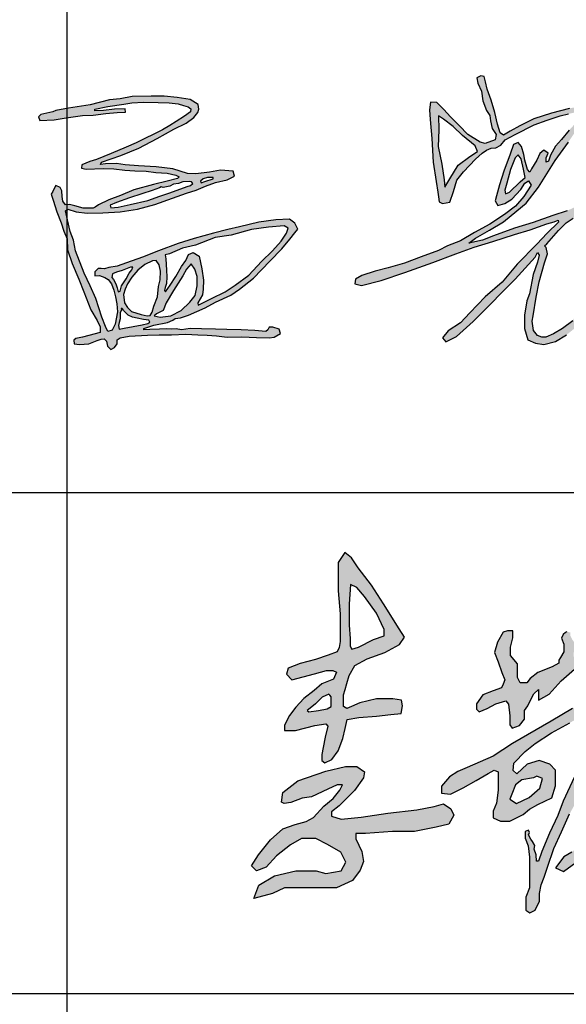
# Model space of a CAD drawing. Extents: x -302077 to 107904, y -9283 to 295706.
# Tile 61 of 256: x -78064 to -77192, y 2900 to 4472. Entities that reach past the tile are written whole.
import ezdxf

# ---------------------------------------------------------------- set-up
doc = ezdxf.new("R2010")
doc.units = 0
doc.header["$LTSCALE"] = 500
doc.header["$MEASUREMENT"] = 0
doc.layers.get('0').update_dxf_attribs({"linetype": 'CONTINUOUS'})
doc.layers.add('PUB_TITLE', color=4, linetype='CONTINUOUS')

# ---------------------------------------------------------------- blocks, each defined once
blk = doc.blocks.new('李敬辉')
h = blk.add_hatch(color=3)
h.paths.add_polyline_path([(3996.5, 949.9), (3919.8, 887.2), (3809.5, 793), (3729.9, 732.1), (3679.7, 668.6), (3669.6, 638.7), (3706.9, 622.2), (3817.5, 677.6), (3907.1, 707.5), (3970.1, 727.8), (3990.4, 742.7), (3996.3, 778.5), (4006, 824.1), (4011.9, 887.1), (4025.7, 937.2), (4016.7, 959.1)], flags=16)
h.paths.add_polyline_path([(4032, 1341.1), (3905.5, 1269.8), (3844.2, 1178.4), (3835.4, 1138.4), (3884.2, 1155.9), (3964.4, 1209.7), (4023.3, 1252.2), (4055.8, 1307.3)], flags=16)
h.paths.add_polyline_path([(3256.3, 1743.5), (3239.1, 1695.7), (3257.9, 1665.2), (3275.4, 1637), (3275.4, 1590.6), (3284.3, 1520.3), (3276.6, 1463.7), (3258.6, 1420.5), (3246.5, 1391.6), (3212.2, 1376.8), (3163.3, 1376.8), (3103.4, 1398.7), (3077.6, 1426.3), (3069.2, 1468.8), (3038.3, 1468.8), (3013.8, 1452.7), (3013.8, 1416), (3040.2, 1372.9), (3083, 1316.6), (3111.4, 1294.8), (3148.5, 1294.8), (3188, 1305.9), (3207.8, 1305.9), (3215.4, 1290.2), (3199.2, 1250.7), (3129, 1162.9), (3065.7, 1116.9), (3031.3, 1079.7), (2990.2, 1019.6), (2990.2, 980), (3002.5, 969.3), (3034.7, 1019.6), (3096.3, 1076.4), (3141.9, 1114.3), (3172.4, 1137.8), (3187.9, 1149.8), (3209.3, 1171.5), (3205.4, 1144.7), (3186.4, 1107.1), (3176.2, 1077.5), (3105.4, 1013.1), (3024.6, 946.4), (2961.7, 885.9), (2916.4, 845.5), (2879.9, 812.4), (2856.7, 773.9), (2851.3, 744.4), (2868, 729.6), (2913.9, 771), (3024.2, 863.9), (3095, 923.4), (3162.2, 988.1), (3199.8, 1041), (3221.7, 1053.5), (3242.8, 1066.7), (3269.9, 1066.7), (3247.3, 1030.3), (3206.2, 959.7), (3152.3, 892.8), (3048, 780.3), (2914.6, 624.9), (2820, 519.2), (2736.4, 377.1), (2707.5, 319.9), (2707.5, 271.6), (2718.3, 252.8), (2745.4, 249.2), (2858.1, 362.6), (2963.1, 494.8), (3040.7, 600.9), (3088, 652.1), (3116.2, 687.2), (3154.3, 721.3), (3169.9, 721.3), (3184.2, 707), (3175.2, 659.2), (3160, 608.6), (3147.2, 547.3), (3102.5, 439.3), (3102.5, 399.1), (3135.4, 384.2), (3182.1, 435.1), (3275.5, 581.1), (3338.1, 676.3), (3378.2, 765.6), (3378.2, 823.2), (3364, 834.1), (3343.1, 814.9), (3312.2, 748.1), (3274.6, 693.8), (3249.6, 663.8), (3233.7, 663.8), (3233.7, 706.9), (3217.9, 760.5), (3202.3, 787), (3172.4, 798.6), (3152.8, 811.7), (3179, 841.9), (3250.3, 928.9), (3319.2, 1012.8), (3341.3, 1063.1), (3341.3, 1107), (3311.2, 1129.8), (3281.9, 1136.6), (3265.6, 1130.9), (3253.7, 1147.7), (3273.4, 1224.7), (3292.3, 1258.9), (3300.9, 1289.2), (3335.2, 1337.8), (3426.7, 1418.5), (3514.9, 1502.1), (3559.8, 1542.1), (3577.8, 1591.9), (3558.2, 1616.4), (3526.3, 1589.5), (3483.8, 1557.6), (3439.6, 1527.4), (3401.2, 1491.4), (3374.2, 1468.6), (3349.7, 1456.3), (3337.5, 1471.8), (3337.5, 1533.9), (3337.5, 1591.2), (3327.7, 1652.9), (3312, 1690.3), (3293.1, 1724.5)])
h.paths.add_polyline_path([(2399.1, 950), (2324.1, 885.6), (2291.8, 840.4), (2298.3, 804.1), (2329.9, 753.2), (2348.1, 743.8), (2366.9, 785.4), (2388.6, 842.2), (2407.9, 897.9), (2407.9, 924.2), (2407.9, 940)], flags=16)
h.paths.add_polyline_path([(2725.7, 1379), (2627.5, 1264.2), (2489.2, 1112.6), (2318.3, 957.3), (2225.5, 889.5), (2164.9, 831.4), (2104.2, 784), (1996.8, 689), (2046.4, 668.3), (2183.7, 745.8), (2217.7, 770), (2263.7, 715.8), (2286.8, 695.6), (2286.8, 668.1), (2279.1, 640.7), (2241.6, 583.9), (2112.4, 460.7), (2008.5, 361.2), (1921.1, 281.2), (1873.5, 252), (1823.9, 185.9), (1871.5, 163.6), (1991.1, 251), (2139.4, 383.4), (2206.8, 457.7), (2250.4, 499.7), (2296, 552), (2320.7, 577.4), (2342.9, 577.4), (2377.1, 502.7), (2447.9, 397.1), (2527.5, 290.4), (2627.4, 188.8), (2710.2, 140.2), (2783.6, 107.8), (2853.8, 101.2), (2831.8, 151.6), (2737.5, 216.1), (2653, 296.3), (2536.3, 404.1), (2475, 501.9), (2432.5, 579.3), (2413.4, 645.4), (2403.8, 683.6), (2436.7, 807.2), (2460.6, 906.3), (2469.3, 996.4), (2496.6, 1033.1), (2598.2, 1129.4), (2672.2, 1199.7), (2749.1, 1286.2), (2776.5, 1328.9), (2776.5, 1380.6)])
h.paths.add_polyline_path([(1689.9, 731.3), (1619.3, 718.8), (1581.1, 687.5), (1558.3, 632.3), (1548.1, 601.5), (1587.4, 575.9), (1663.1, 612.3), (1728.6, 668.7), (1745.1, 726.2), (1710.4, 741.5)], flags=16)
h.paths.add_polyline_path([(1183.5, 736.1), (1135.3, 680.4), (1135.3, 637.9), (1187.9, 631.1), (1265.4, 671.1), (1343.6, 713.6), (1415.6, 756.7), (1451.9, 777.3), (1476.9, 766.1), (1476.9, 656.6), (1466.1, 576.7), (1445.6, 528.9), (1445.6, 488.6), (1491.6, 468.7), (1546.4, 468.7), (1627.3, 509.5), (1666.3, 542.2), (1715.8, 568.7), (1800, 610.5), (1823.7, 682.5), (1823.7, 776.5), (1789.4, 814.2), (1723.5, 836.2), (1652.4, 814.2), (1589, 754.2), (1566.5, 775.8), (1572.1, 819.5), (1640.5, 889.1), (1699.3, 937.6), (1799, 1001.9), (1910.2, 1063.5), (1966.9, 1096.7), (2020.9, 1122.3), (2062.9, 1142), (2097.2, 1154.5), (2128.3, 1145.2), (2134.9, 1119.1), (2057.3, 959.5), (1963.6, 793.8), (1869.9, 589), (1838.1, 503.3), (1786.6, 396.8), (1740.7, 285.2), (1721.1, 227.6), (1708.7, 227.6), (1705.4, 264.7), (1693.5, 298.9), (1697.4, 321.2), (1684.3, 345.8), (1673.5, 360.3), (1659.5, 385.2), (1665.7, 400.5), (1660, 414.6), (1640.6, 405.3), (1640.6, 365.8), (1657.3, 320.4), (1666.3, 251.5), (1666.3, 181), (1666.3, 123.1), (1666.3, 64.7), (1644.7, 8.4), (1644.7, -29.4), (1644.7, -68.9), (1667.3, -85.1), (1699.4, -69.4), (1725.7, -14.7), (1725.7, 32.1), (1737.3, 83), (1754.6, 130.3), (1774.9, 189.9), (1813.7, 303.5), (1860.2, 404.2), (1908.2, 512.7), (1944.4, 578.6), (1996.8, 689), (2070.3, 840.5), (2157.7, 998), (2228.2, 1080.9), (2316.4, 1178.2), (2427.8, 1344.3), (2506.4, 1503.7), (2572.1, 1639.4), (2617.3, 1732.8), (2617.3, 1789.9), (2589.4, 1821.2), (2559.7, 1810.5), (2511.1, 1746.3), (2429.5, 1500.9), (2312.8, 1303.1), (2260.4, 1228.8), (2233.1, 1187), (2195.3, 1227.4), (2139.4, 1253.8), (2094.3, 1236.1), (1925.7, 1150.5), (1796.8, 1074.1), (1563.7, 938.6), (1446.2, 861.5), (1288.4, 792.8), (1232.4, 768)])
h.paths.add_polyline_path([(1507.6, 1611.5), (1471.8, 1551.3), (1453.9, 1489.5), (1475.9, 1432), (1499.4, 1368.2), (1516.1, 1322.9), (1506.5, 1297.6), (1495.8, 1275.1), (1446.2, 1256.3), (1384.9, 1233.3), (1346, 1178.4), (1346, 1146.8), (1361.8, 1129.9), (1409.9, 1150.4), (1463, 1178.4), (1522.8, 1196.3), (1539.7, 1176.4), (1546.8, 1106.4), (1546.8, 1050.8), (1561.6, 1031.9), (1604.6, 1046.7), (1636.7, 1085.5), (1636.7, 1138.1), (1655.8, 1165.8), (1674.2, 1205.1), (1692.2, 1237.8), (1720, 1265.6), (1720, 1239.9), (1720, 1200.8), (1783.9, 1235.8), (1857, 1317.1), (1938.4, 1387.1), (2010.5, 1445.7), (2041.4, 1501.3), (2041.4, 1544.5), (1994, 1544.5), (1970.9, 1537.5), (1962, 1517.3), (1962, 1500.9), (1956.3, 1482.4), (1946.3, 1466.7), (1933.5, 1462.8), (1933.5, 1489.1), (1943.5, 1517.3), (1943.5, 1540.4), (1923.9, 1567.6), (1911.8, 1591.4), (1911.8, 1609.9), (1891.5, 1614.5), (1883.6, 1608.8), (1868.4, 1597.3), (1858.9, 1574.8), (1873.1, 1539.8), (1873.1, 1518.3), (1873.1, 1493), (1854.1, 1459.2), (1843.2, 1441.3), (1843.2, 1424.7), (1803.5, 1402), (1716.1, 1368.1), (1670.9, 1330.8), (1650.5, 1304.2), (1608.7, 1304.2), (1594, 1337.6), (1594, 1420.4), (1550.7, 1471), (1550.7, 1520.7), (1566, 1577.6), (1566, 1619.2), (1532.6, 1619.2)], flags=17)
h.paths.add_polyline_path([(168.3, 582.6), (175, 641.6), (267.1, 713.1), (434.8, 770.1), (553.4, 799.2), (623.7, 799.2), (670.1, 766.1), (662.8, 731.6), (607.8, 654.2), (515.7, 562), (470.6, 525.5), (470.6, 498.4), (527.6, 480.5), (649.6, 493.1), (809.4, 516.2), (985.6, 537.9), (1089.2, 557.1), (1146, 573), (1190.3, 543.8), (1208.6, 504.6), (1178.6, 451.1), (1102.6, 432.8), (970.6, 406.1), (837.8, 406.1), (676, 394.3), (617.4, 394.3), (617.4, 362.7), (653.2, 285.8), (662.5, 224), (643.8, 171.5), (596.9, 109.7), (500.3, 64.7), (399.1, 64.7), (276.5, 64.7), (186.7, 64.7), (113.4, 31.9), (0, 0), (30.7, 82.6), (125.2, 138.1), (253.7, 168.3), (377.2, 168.3), (435.3, 152.5), (527.3, 169.1), (556.4, 220.5), (526.5, 281), (446.1, 328.2), (375.6, 363), (287.7, 363), (223, 326.5), (138.4, 258.6), (74.6, 189.8), (15.7, 169.1), (-13.3, 198.9), (28.1, 265.2), (101.1, 355.5), (176.3, 421.5), (249.6, 448.8), (316.6, 466.8), (362, 491.2), (424.3, 559.5), (479, 604.9), (519.7, 656), (537.2, 689.2), (503.4, 689.2), (447.6, 663), (349.8, 615.9), (291.6, 607.2), (224.7, 582.2), (183.9, 575.8)])
h.paths.add_polyline_path([(454.2, 1235.9), (412.6, 1217.6), (373.2, 1179), (341.3, 1152.7), (323.3, 1137), (332.7, 1129.5), (391.2, 1138.8), (442.9, 1147.2), (466.8, 1162.8), (466.8, 1193.3), (466.8, 1220.7), (460.6, 1231.4)], flags=16)
h.paths.add_polyline_path([(584.9, 1900), (575.7, 1780.4), (575.7, 1654), (581.8, 1572.9), (581.8, 1526.9), (593.4, 1507.8), (633.2, 1521), (723.4, 1567.2), (787.9, 1588.9), (787.9, 1628.1), (740.8, 1726.6), (669, 1826.7), (622.6, 1881.6)], flags=16)
h.paths.add_polyline_path([(550.7, 2092.7), (510, 2033.6), (510, 1861.8), (521.2, 1723.2), (521.2, 1632), (521.2, 1554.5), (516.2, 1519.2), (503.1, 1492.2), (450, 1471.6), (373.8, 1446.8), (280.4, 1421.2), (207.1, 1394.8), (197.1, 1357.1), (229.1, 1323.6), (367.4, 1359.2), (439.3, 1380.6), (478.5, 1380.6), (499.6, 1370.1), (481.2, 1327.7), (410.9, 1298.6), (364.9, 1259.2), (303.2, 1209.7), (255.1, 1158.1), (215.5, 1107.2), (185.1, 1049.9), (185.1, 1017.4), (251.5, 1017.4), (369.7, 1047.8), (435.4, 1057.7), (448.1, 1043.5), (431.7, 976.1), (419, 915.1), (412, 871.7), (412, 836.2), (428.7, 822.1), (470.8, 841), (509.9, 894.5), (537.9, 969), (552.2, 1029.1), (565, 1083.3), (635.5, 1094.6), (742.4, 1103.1), (827.4, 1114), (889.7, 1120.5), (898.4, 1166.7), (891.9, 1200.2), (840, 1208), (741.9, 1208), (640, 1183.3), (590.8, 1162.2), (562, 1150.9), (543, 1162.2), (543, 1233.5), (552, 1265.7), (562.9, 1301.8), (577.4, 1349.3), (611.2, 1410.9), (685.9, 1450.1), (791.5, 1489.5), (880.3, 1536), (910.3, 1580.7), (878.4, 1632.1), (784.3, 1783.3), (711.3, 1895.6), (631.1, 2001), (590.4, 2061.4)])
h.paths.add_polyline_path([(4308.8, 1042.2), (4267.9, 1083.5), (4228.5, 1099), (4220.3, 1083), (4248, 1024.7), (4267, 1004.4), (4249.9, 960.1), (4210.1, 930), (4146.3, 875.1), (4101.2, 829.1), (4083.5, 810.5), (4082.6, 840.6), (4090.6, 909.6), (4112.8, 971.1), (4132.3, 1019.7), (4171.2, 1071.9), (4207.1, 1126.4), (4167, 1145.6), (4123.4, 1086.1), (4107.5, 1071.9), (4098.7, 1118.8), (4116.4, 1170.1), (4122.5, 1231), (4220.9, 1309.4), (4284.5, 1383.9), (4311.3, 1410.7), (4299.4, 1453.4), (4268.6, 1464.3), (4255.7, 1436.5), (4233.8, 1405.7), (4201, 1372), (4163.3, 1339.2), (4142.4, 1317.4), (4117.5, 1301.5), (4101.6, 1310.4), (4130.5, 1365), (4183.1, 1418.7), (4214, 1504.5), (4259.7, 1618.7), (4285.5, 1705.1), (4290.5, 1788.5), (4266.6, 1825.3), (4197.1, 1844.2), (4082.8, 1799.5), (3971.5, 1734.9), (3880, 1669.4), (3814.5, 1609.8), (3763.8, 1574), (3730, 1544.2), (3716.1, 1552.2), (3720, 1591.9), (3711.1, 1617.7), (3691.9, 1624.6), (3664.1, 1595.5), (3664.1, 1561.5), (3664.1, 1490.9), (3641.4, 1406.5), (3602.6, 1319.4), (3567.6, 1230.6), (3527.5, 1141.6), (3495.9, 1067.6), (3462.7, 1007.4), (3450.3, 962), (3450.3, 931.7), (3478.8, 912.7), (3517.5, 971.6), (3581.2, 1103.6), (3635, 1225.5), (3662.1, 1304.9), (3694, 1379.1), (3724.1, 1459.3), (3763, 1498.7), (3888.5, 1596.3), (3984.2, 1656.5), (4084.6, 1696), (4151.7, 1727.6), (4191.2, 1735.1), (4211.2, 1719.7), (4196.8, 1665.3), (4175.7, 1594.8), (4159, 1536.3), (4141.8, 1490.4), (4105.2, 1466.9), (4002.3, 1399.7), (3919.1, 1339.4), (3843.4, 1278.4), (3801.2, 1220.8), (3771.9, 1165.1), (3733.2, 1097.7), (3713.2, 1032.7), (3744.9, 1014.5), (3744.9, 994.8), (3781.7, 947.9), (3835.7, 987.8), (3822.8, 1038.2), (3884.7, 1080.2), (3966.2, 1126.1), (4001.8, 1149.6), (4027.6, 1142.7), (4027.6, 1072.2), (3991.9, 1011.1), (3905.3, 932.9), (3691.1, 754.7), (3587.5, 642), (3552.6, 606.3), (3525.8, 556), (3525.8, 503.2), (3567.2, 465.9), (3636.2, 474.9), (3747.4, 538.9), (3854.6, 600.6), (3933.3, 654.1), (3960.1, 654.1), (3978.9, 637), (3970.7, 581.1), (3966.9, 512.6), (3956.4, 415.5), (3943.8, 288.6), (3943.8, 132.3), (3935.5, 15.8), (3935.5, -184.7), (3935.5, -326), (3953.3, -425.1), (3953.3, -512.8), (3978.4, -561.8), (3996.7, -529.9), (3996.7, -404.6), (3996.7, -280.4), (4003, -148.6), (4003, -50.4), (4003, 46.6), (4013.1, 147.7), (4013.1, 282.3), (4017.6, 353.2), (4032.3, 518.3), (4035.5, 586.6), (4041.1, 624.7), (4072.8, 648.5), (4083.2, 698.5), (4091.9, 729.4), (4192, 815.3), (4286.7, 888.2), (4327, 954.7), (4343.5, 1002)])
for points in [[(550.7, 2092.7), (510, 2033.6), (510, 1861.8), (521.2, 1723.2), (521.2, 1632), (521.2, 1554.5), (516.2, 1519.2), (503.1, 1492.2), (450, 1471.6), (373.8, 1446.8), (280.4, 1421.2), (207.1, 1394.8), (197.1, 1357.1), (229.1, 1323.6), (367.4, 1359.2), (439.3, 1380.6), (478.5, 1380.6), (499.6, 1370.1), (481.2, 1327.7), (410.9, 1298.6), (364.9, 1259.2), (303.2, 1209.7), (255.1, 1158.1), (215.5, 1107.2), (185.1, 1049.9), (185.1, 1017.4), (251.5, 1017.4), (369.7, 1047.8), (435.4, 1057.7), (448.1, 1043.5), (431.7, 976.1), (419, 915.1), (412, 871.7), (412, 836.2), (428.7, 822.1), (470.8, 841), (509.9, 894.5), (537.9, 969), (552.2, 1029.1), (565, 1083.3), (635.5, 1094.6), (742.4, 1103.1), (827.4, 1114), (889.7, 1120.5), (898.4, 1166.7), (891.9, 1200.2), (840, 1208), (741.9, 1208), (640, 1183.3), (590.8, 1162.2), (562, 1150.9), (543, 1162.2), (543, 1233.5), (552, 1265.7), (562.9, 1301.8), (577.4, 1349.3), (611.2, 1410.9), (685.9, 1450.1), (791.5, 1489.5), (880.3, 1536), (910.3, 1580.7), (878.4, 1632.1), (784.3, 1783.3), (711.3, 1895.6), (631.1, 2001), (590.4, 2061.4)], [(584.9, 1900), (575.7, 1780.4), (575.7, 1654), (581.8, 1572.9), (581.8, 1526.9), (593.4, 1507.8), (633.2, 1521), (723.4, 1567.2), (787.9, 1588.9), (787.9, 1628.1), (740.8, 1726.6), (669, 1826.7), (622.6, 1881.6)], [(454.2, 1235.9), (412.6, 1217.6), (373.2, 1179), (341.3, 1152.7), (323.3, 1137), (332.7, 1129.5), (391.2, 1138.8), (442.9, 1147.2), (466.8, 1162.8), (466.8, 1193.3), (466.8, 1220.7), (460.6, 1231.4)], [(168.3, 582.6), (175, 641.6), (267.1, 713.1), (434.8, 770.1), (553.4, 799.2), (623.7, 799.2), (670.1, 766.1), (662.8, 731.6), (607.8, 654.2), (515.7, 562), (470.6, 525.5), (470.6, 498.4), (527.6, 480.5), (649.6, 493.1), (809.4, 516.2), (985.6, 537.9), (1089.2, 557.1), (1146, 573), (1190.3, 543.8), (1208.6, 504.6), (1178.6, 451.1), (1102.6, 432.8), (970.6, 406.1), (837.8, 406.1), (676, 394.3), (617.4, 394.3), (617.4, 362.7), (653.2, 285.8), (662.5, 224), (643.8, 171.5), (596.9, 109.7), (500.3, 64.7), (399.1, 64.7), (276.5, 64.7), (186.7, 64.7), (113.4, 31.9), (0, 0), (30.7, 82.6), (125.2, 138.1), (253.7, 168.3), (377.2, 168.3), (435.3, 152.5), (527.3, 169.1), (556.4, 220.5), (526.5, 281), (446.1, 328.2), (375.6, 363), (287.7, 363), (223, 326.5), (138.4, 258.6), (74.6, 189.8), (15.7, 169.1), (-13.3, 198.9), (28.1, 265.2), (101.1, 355.5), (176.3, 421.5), (249.6, 448.8), (316.6, 466.8), (362, 491.2), (424.3, 559.5), (479, 604.9), (519.7, 656), (537.2, 689.2), (503.4, 689.2), (447.6, 663), (349.8, 615.9), (291.6, 607.2), (224.7, 582.2), (183.9, 575.8)], [(1689.9, 731.3), (1619.3, 718.8), (1581.1, 687.5), (1558.3, 632.3), (1548.1, 601.5), (1587.4, 575.9), (1663.1, 612.3), (1728.6, 668.7), (1745.1, 726.2), (1710.4, 741.5)]]:
    blk.add_lwpolyline(points, close=True)
for points in [[(1963.6, 793.8), (1869.9, 589), (1838.1, 503.3), (1786.6, 396.8), (1740.7, 285.2), (1721.1, 227.6), (1708.7, 227.6), (1705.4, 264.7), (1693.5, 298.9), (1697.4, 321.2), (1684.3, 345.8), (1673.5, 360.3), (1659.5, 385.2), (1665.7, 400.5), (1660, 414.6), (1640.6, 405.3), (1640.6, 365.8), (1657.3, 320.4), (1666.3, 251.5), (1666.3, 181), (1666.3, 123.1), (1666.3, 64.7), (1644.7, 8.4), (1644.7, -29.4), (1644.7, -68.9), (1667.3, -85.1), (1699.4, -69.4), (1725.7, -14.7), (1725.7, 32.1), (1737.3, 83), (1754.6, 130.3), (1774.9, 189.9), (1813.7, 303.5), (1860.2, 404.2), (1908.2, 512.7)], [(1925.7, 1150.5), (1796.8, 1074.1), (1563.7, 938.6), (1446.2, 861.5), (1288.4, 792.8), (1232.4, 768), (1183.5, 736.1), (1135.3, 680.4), (1135.3, 637.9), (1187.9, 631.1), (1265.4, 671.1), (1343.6, 713.6), (1415.6, 756.7), (1451.9, 777.3), (1476.9, 766.1), (1476.9, 656.6), (1466.1, 576.7), (1445.6, 528.9), (1445.6, 488.6), (1491.6, 468.7), (1546.4, 468.7), (1627.3, 509.5), (1666.3, 542.2), (1715.8, 568.7), (1800, 610.5), (1823.7, 682.5), (1823.7, 776.5), (1789.4, 814.2), (1723.5, 836.2), (1652.4, 814.2), (1589, 754.2), (1566.5, 775.8), (1572.1, 819.5), (1640.5, 889.1), (1699.3, 937.6), (1799, 1001.9), (1910.2, 1063.5)], [(1891.5, 1614.5), (1883.6, 1608.8), (1868.4, 1597.3), (1858.9, 1574.8), (1873.1, 1539.8), (1873.1, 1518.3), (1873.1, 1493), (1854.1, 1459.2), (1843.2, 1441.3), (1843.2, 1424.7), (1803.5, 1402), (1716.1, 1368.1), (1670.9, 1330.8), (1650.5, 1304.2), (1608.7, 1304.2), (1594, 1337.6), (1594, 1420.4), (1550.7, 1471), (1550.7, 1520.7), (1566, 1577.6), (1566, 1619.2), (1532.6, 1619.2), (1507.6, 1611.5), (1471.8, 1551.3), (1453.9, 1489.5), (1475.9, 1432), (1499.4, 1368.2), (1516.1, 1322.9), (1506.5, 1297.6), (1495.8, 1275.1), (1446.2, 1256.3), (1384.9, 1233.3), (1346, 1178.4), (1346, 1146.8), (1361.8, 1129.9), (1409.9, 1150.4), (1463, 1178.4), (1522.8, 1196.3), (1539.7, 1176.4), (1546.8, 1106.4), (1546.8, 1050.8), (1561.6, 1031.9), (1604.6, 1046.7), (1636.7, 1085.5), (1636.7, 1138.1), (1655.8, 1165.8), (1674.2, 1205.1), (1692.2, 1237.8), (1720, 1265.6), (1720, 1239.9), (1720, 1200.8), (1783.9, 1235.8), (1857, 1317.1), (1938.4, 1387.1)], [(1921.1, 281.2), (1873.5, 252), (1823.9, 185.9), (1871.5, 163.6), (1991.1, 251)]]:
    blk.add_lwpolyline(points)
blk = doc.blocks.new('孟宪瑞')
h = blk.add_hatch(color=3)
h.paths.add_polyline_path([(2326.4, -442.2), (2320.2, -469.1), (2315.8, -505.3), (2317.7, -518.6), (2325.1, -489), (2329.3, -454.7), (2329.1, -442)], flags=16)
h.paths.add_polyline_path([(2392.1, -401.3), (2363.4, -398.6), (2358.8, -423.3), (2367.4, -436.7), (2397.6, -450.3), (2437.4, -459.8), (2489.7, -457.6), (2551.1, -448), (2626.9, -427.9), (2683.3, -404.4), (2730.3, -370.9), (2745.7, -338.7), (2736.1, -308.5), (2697.7, -298.1), (2623.4, -318.4), (2566.2, -344.8), (2557.4, -356.7), (2535.2, -364.4), (2517.9, -356.3), (2479.2, -366.7), (2437.1, -382.4), (2402.2, -395.8)], flags=16)
h.paths.add_polyline_path([(2917.7, -634.2), (2909.6, -631.1), (2903.5, -649.2), (2894.3, -674.8), (2887.6, -711.9), (2882.3, -733.1), (2891.1, -735.5), (2951.7, -719), (2999, -706.7), (3052.7, -695.1), (3094.5, -684.4), (3124.5, -678.9), (3160.6, -671.2), (3197.4, -664.6), (3187.3, -657.4), (3127.3, -655.8), (3070.1, -646.4), (3011.7, -639.5), (2963.4, -633.9), (2932.2, -637.3)], flags=16)
h.paths.add_polyline_path([(2299.4, -708.4), (2296.6, -726.7), (2305.6, -744), (2315, -725.3), (2308.7, -704.7)], flags=16)
h.paths.add_polyline_path([(1991.6, -416.6), (1991.6, -426.7), (1997.9, -431.6), (2003.8, -432.3), (1996.3, -439.6), (1983.9, -438), (1976, -431.1), (1973.3, -418.5), (1974.6, -405.3), (1991.1, -378.5), (2015.2, -348), (2039.6, -317.5), (2053, -299.4), (2076, -274.1), (2111.5, -250.6), (2145.8, -235), (2163.5, -228.6), (2190, -230.9), (2204.4, -246.5), (2205.7, -279.3), (2202.2, -326.7), (2194.6, -377), (2181, -431.4), (2170.6, -475.7), (2158.1, -518.4), (2142.5, -556.4), (2131.9, -570.7), (2125.4, -604), (2124.2, -643.6), (2124.6, -683.6), (2132.5, -730.3), (2136.3, -763.9), (2144, -790.2), (2150.8, -809.1), (2151.2, -819.9), (2155.5, -821), (2169.5, -803.3), (2192.7, -772.8), (2211.1, -750.3), (2226.1, -721.8), (2243.8, -687.9), (2262.5, -647.2), (2273.2, -622), (2286.7, -600.8), (2288.2, -582.8), (2287.6, -558.5), (2295.2, -493), (2306.1, -433.1), (2308.7, -407.5), (2318.4, -365.5), (2334.4, -334.7), (2344.6, -315.5), (2352.2, -304.7), (2374.3, -300.9), (2383.3, -315.5), (2382.3, -349.9), (2379.9, -368.6), (2373.7, -378.2), (2384, -384), (2411.6, -376.9), (2467.5, -357.2), (2499.7, -347.5), (2519.2, -337.1), (2521.8, -330.9), (2527.3, -338.7), (2531.3, -326.2), (2539.1, -289.1), (2556.1, -237.4), (2569.1, -206.2), (2593.6, -148.7), (2606.3, -127.9), (2628.1, -103.9), (2635.5, -99.4), (2646.2, -97.9), (2647.1, -108.4), (2638.3, -123.1), (2621.7, -142.6), (2599.6, -182.9), (2581.7, -218.6), (2567.9, -259.8), (2555.5, -298.8), (2552.5, -320.8), (2555.2, -328.9), (2567.2, -324.7), (2603.4, -304.2), (2629.3, -296.1), (2672.8, -284.9), (2682, -279.1), (2666.5, -239.7), (2663.4, -213.6), (2684.5, -221.4), (2693.5, -246.4), (2708.9, -267.7), (2719.1, -279.5), (2744.7, -284.9), (2768.2, -309), (2775.7, -344.5), (2754, -380.8), (2682.7, -428.5), (2608.3, -458.8), (2563.2, -466.3), (2503.7, -473.5), (2443.6, -476.8), (2387.5, -464.2), (2353.7, -445.7), (2344.4, -444.8), (2337.6, -485.4), (2327.3, -526.4), (2310.8, -569.1), (2303.6, -623.2), (2304.5, -652.8), (2300.7, -669.7), (2309.1, -671), (2357.7, -648.6), (2455.4, -629.6), (2538, -614.4), (2610.5, -606.6), (2665.6, -602.8), (2698.3, -605.1), (2708.3, -593.6), (2723.6, -597.8), (2728.6, -605.1), (2816.8, -605.8), (2916.7, -611.6), (3006.5, -620.1), (3045.6, -626.9), (3103.3, -628), (3159.3, -637.5), (3217, -639.1), (3265.5, -649.3), (3288.3, -656.1), (3283.3, -665.1), (3254.4, -673), (3210.3, -675.3), (3160.9, -685.6), (3111.8, -700.1), (3034.2, -715.7), (2964.2, -731.1), (2906.4, -744), (2880.3, -749.9), (2871.8, -765.3), (2852, -835.9), (2831.4, -887.2), (2811.8, -923), (2795.3, -959.2), (2787.3, -974.1), (2776, -965.4), (2792.1, -924.5), (2815.4, -875.2), (2833.1, -824.8), (2843.5, -784), (2849.2, -763.2), (2829.7, -766.1), (2809.2, -774.5), (2797.7, -770.7), (2817.3, -759.5), (2849.5, -749.7), (2859, -736.1), (2864, -699.6), (2876.2, -663.6), (2881.9, -641.9), (2877, -630.7), (2843.6, -627.6), (2801.7, -623.7), (2765.6, -623.6), (2746.7, -623.6), (2727.6, -623.6), (2715.9, -629.9), (2705.3, -656.4), (2692.5, -684.7), (2687.6, -697.3), (2687.3, -716.7), (2687.9, -731.8), (2707.9, -730.1), (2728.2, -727.2), (2730.5, -738.1), (2699, -748.6), (2680.2, -752.1), (2662.2, -748.4), (2657.3, -725.8), (2665.6, -699.5), (2676.6, -672.9), (2684.6, -645.2), (2686.6, -631.8), (2678.9, -622.7), (2604.3, -626.1), (2521.8, -635.3), (2451.4, -650), (2370.8, -669.4), (2329.3, -680.2), (2323.7, -693.5), (2330.3, -733), (2323.7, -764.8), (2314.4, -798.6), (2305.7, -827.8), (2276, -831.9), (2267.2, -826.8), (2276.5, -765.8), (2281.6, -710.4), (2275.5, -698.7), (2267.8, -693.5), (2273.4, -673.5), (2274.9, -653), (2262.1, -677.1), (2234.9, -741.7), (2203.6, -793), (2178, -842.1), (2146.2, -857.5), (2126.2, -820.6), (2112.4, -744.3), (2102.6, -660.7), (2093.4, -593.6), (2105.6, -533.1), (2109.6, -471.3), (2114.9, -431.8), (2124.6, -409.1), (2142.7, -410.8), (2146.4, -438.2), (2137.1, -472.9), (2130.2, -495.1), (2127.4, -530.3), (2139.9, -505.2), (2158.1, -441.4), (2177.1, -375), (2183.9, -313.8), (2183.4, -266.7), (2172.1, -249.9), (2137.6, -254.9), (2088.7, -294.3), (2051.5, -321.1), (2007.9, -375.9), (1991.2, -400.8)])
h.paths.add_polyline_path([(1262.1, -55.2), (1260.9, -99.9), (1256.6, -152.1), (1265.7, -208.8), (1270.5, -258.6), (1272.4, -281.5), (1289, -255.8), (1317.5, -213.9), (1355.5, -189), (1380.4, -173.6), (1373.7, -155.8), (1335.7, -121.6), (1306.6, -91.9), (1278.1, -67.3)], flags=16)
h.paths.add_polyline_path([(1507.6, -190.4), (1498.1, -200), (1481.2, -236.1), (1467.7, -278.8), (1461.2, -300.3), (1462, -311.9), (1475.5, -306.8), (1510.7, -276.2), (1527.2, -262.7), (1523.1, -236.2), (1516.5, -203.3)], flags=16)
h.paths.add_polyline_path([(1412.2, 61.9), (1401.9, 64.9), (1389.2, 58.6), (1391.6, 41.7), (1401.4, 16.2), (1404.9, -15.2), (1414.2, -45.4), (1424.6, -62.5), (1425.9, -79.4), (1430.1, -103.2), (1441.5, -122.6), (1438, -139.9), (1405.5, -149.7), (1389.7, -144.7), (1352.1, -119.2), (1326.6, -89.5), (1300.1, -60.8), (1279.9, -36.1), (1259.4, -13.8), (1239.5, -11.7), (1234.6, -35), (1235.7, -66.5), (1238.5, -125.9), (1239.1, -201.1), (1245.3, -262.8), (1249.3, -296.9), (1250.7, -311.8), (1252, -326.9), (1261.8, -332.9), (1285.1, -329.6), (1298.2, -296.3), (1311.1, -261.9), (1332.9, -235.9), (1372.3, -198.3), (1394.3, -180.1), (1409.1, -170.7), (1423.4, -165), (1438.9, -165), (1454.9, -157.4), (1469.2, -140.9), (1501.5, -125.7), (1563.1, -98.4), (1604.6, -85.1), (1645.8, -73.5), (1673.1, -68.5), (1696.7, -64.4), (1711.7, -65), (1714.3, -71.6), (1697.3, -95.8), (1672.2, -120.2), (1646.5, -147.9), (1626.7, -169.1), (1609.9, -196.8), (1602.4, -214.8), (1594.8, -217.5), (1596.1, -204), (1602.9, -189.3), (1589.6, -179.8), (1576.1, -189.8), (1566.4, -209.9), (1548.1, -236.9), (1541.8, -247), (1535.7, -237.8), (1528.7, -207.9), (1525.6, -190.7), (1520, -164.6), (1509.7, -151.5), (1494.7, -157.6), (1483.1, -187.7), (1460, -240.1), (1444.3, -282.3), (1433.9, -316.5), (1428.8, -332.9), (1436, -347.8), (1458.6, -342.3), (1482, -329.7), (1510.9, -300.4), (1524.6, -280.9), (1536.8, -274.6), (1544.4, -288.6), (1519.7, -322.7), (1492.1, -351.8), (1456.1, -376.9), (1408.7, -405.5), (1358.8, -429.2), (1313.8, -454), (1271.7, -468), (1242.8, -480.9), (1187.1, -498.6), (1133.7, -516.3), (1081.6, -528.2), (1040.2, -536.8), (997.4, -548.1), (976.8, -559.1), (973.6, -573.5), (994.7, -580.6), (1057.6, -567.1), (1132.7, -545.9), (1222.6, -517.5), (1296.4, -494.2), (1356.1, -475.9), (1414.9, -460), (1484.8, -441.8), (1534.6, -428.7), (1588.1, -413), (1611.5, -407.8), (1624.9, -403.2), (1625.8, -409.3), (1588.5, -441.7), (1554.3, -475.5), (1489.3, -536.1), (1439.1, -590.5), (1383.1, -633.9), (1332.6, -682.8), (1301.7, -712.5), (1261.3, -735.7), (1242.3, -756.9), (1252.7, -770), (1287.3, -755.6), (1341.5, -710.4), (1394.1, -661.7), (1440.4, -619.1), (1480.8, -582.7), (1513.6, -549), (1547.1, -516), (1554.6, -501.7), (1559.6, -510), (1553.3, -532.6), (1538, -570.3), (1523.2, -630.7), (1514.3, -653.2), (1504.8, -697.3), (1502, -739.9), (1510.9, -776.2), (1535.3, -787.9), (1561.1, -792.8), (1598.2, -785.8), (1633.8, -766.2), (1671.4, -739.1), (1692.3, -723.7), (1690.2, -709.4), (1699.9, -704.1), (1698.7, -692.8), (1696.8, -676.2), (1694.3, -652), (1692.3, -632.6), (1670.4, -651.2), (1668.7, -675.1), (1665.7, -704.9), (1656.1, -722.8), (1622.6, -745.5), (1593.3, -761.1), (1569, -770.1), (1555.9, -770.1), (1542.3, -763.7), (1530.3, -747.1), (1527.4, -717.7), (1532, -700.9), (1544.4, -643), (1555.7, -594.7), (1575.2, -535.5), (1586.5, -507), (1582.6, -487), (1577.7, -481.2), (1585.1, -475.7), (1624.6, -434.9), (1649.5, -411.8), (1672.1, -398.2), (1702.4, -385.1), (1722.6, -376.6), (1731.7, -368.8), (1724.8, -357), (1694.2, -357.9), (1653.9, -374.4), (1608.9, -387.3), (1545.1, -406.4), (1485.8, -421.9), (1418.8, -443.2), (1383.2, -454.4), (1339.3, -462.1), (1361.5, -447.2), (1406.4, -424.6), (1452.2, -399.7), (1496.1, -367.6), (1526.1, -344.8), (1567.1, -295.5), (1623.8, -213.5), (1668.6, -157.4), (1688.9, -129.4), (1716.5, -102.9), (1740.2, -84.1), (1744.9, -56.8), (1727.1, -43.4), (1677.3, -51.4), (1619.2, -63.7), (1562.5, -78.6), (1517.8, -99.1), (1486.2, -114.2), (1464.3, -125.9), (1454.6, -118.3), (1447.2, -90.1), (1440.5, -53.4), (1430.6, -14.2), (1420.2, 21.8), (1416.1, 45)])
h.paths.add_polyline_path([(393.4, -451.6), (380, -454.2), (381.2, -467.7), (381.8, -502.7), (382, -524.3), (380, -545.7), (375.4, -557.4), (372, -566.7), (374.9, -571.3), (391.4, -551.2), (409.8, -524.3), (429.2, -494), (444.5, -475.1), (453, -457.1), (468.3, -451.6), (486.3, -463.9), (492.9, -504.3), (496.5, -539.7), (494.2, -568.3), (492, -586.8), (475.3, -611.2), (476.4, -618.4), (519.4, -598.8), (563.7, -580.3), (595.6, -560.3), (640.5, -530.6), (682.4, -489.4), (718.6, -457.9), (747.3, -428), (765.7, -404.4), (771.5, -388.6), (759.6, -380.6), (710.2, -382.2), (655.7, -387.3), (590.8, -401.9), (539.5, -407.3), (476.8, -428.7), (435.8, -436.4)], flags=16)
h.paths.add_polyline_path([(460.5, -486.7), (445.4, -502.4), (432.3, -522.9), (400.5, -568.6), (375.8, -605.7), (365.2, -630.4), (343.2, -639.5), (336.3, -645.1), (354.3, -650.3), (388.4, -647.7), (421.9, -632.8), (450.1, -607.7), (468.7, -587.6), (476.4, -556.6), (477.2, -527.7), (471.2, -503.8)], flags=16)
h.paths.add_polyline_path([(338.6, -471.2), (314.6, -482.5), (291.2, -498.8), (271.1, -520.1), (256.6, -540.8), (248, -556.8), (242.7, -573.9), (244.6, -600.4), (252.8, -614.9), (265.5, -628.8), (295.1, -639.6), (314.4, -644.3), (323.3, -644.2), (329.9, -634), (336.9, -615.3), (349.6, -586.2), (354.1, -553.4), (359.9, -533.1), (363, -504.9), (358.9, -484.9), (350.4, -470.6)], flags=16)
h.paths.add_polyline_path([(233.9, -623.1), (229.7, -629.5), (228, -650.3), (224.9, -661.6), (222, -670.8), (223.9, -682.5), (239.8, -680.5), (267.8, -675.8), (296.6, -672), (315.3, -668.8), (321.9, -665.4), (318.8, -658.4), (301.7, -655.5), (281.9, -650.5), (267.4, -646.1), (254.3, -639.2), (246.8, -631.5), (240.7, -625.3), (239.7, -623.2), (235.8, -617.2), (233.5, -617.3)], flags=16)
h.paths.add_polyline_path([(269, -488.6), (242, -497.3), (223.3, -502.3), (211.2, -507), (208.2, -518.5), (213.3, -524.4), (219.4, -538.3), (223.7, -552), (225.5, -564.4), (231.9, -562.7), (237.7, -546.5), (253.4, -524.1), (263.5, -507.6), (272.2, -497.2), (275.7, -488.2)], flags=16)
h.paths.add_polyline_path([(468, -226.6), (446.4, -226.3), (432.2, -230.8), (416.8, -232.6), (404.2, -238.1), (383.3, -241.6), (377.1, -238.8), (371.7, -242.2), (348.4, -249.5), (315.2, -258.1), (275.4, -269.3), (233.5, -282.5), (213.5, -290.1), (215.4, -298.1), (238.1, -297.2), (277, -290.9), (332.9, -280.1), (371.9, -268.7), (400.4, -260.2), (438.8, -248.1), (459, -241.5), (469.8, -239.7), (477, -233.7), (473.8, -228.1)], flags=16)
h.paths.add_polyline_path([(542.3, -217.2), (524.8, -216.9), (510.3, -219.8), (502.4, -227.3), (503.4, -232.2), (515.9, -228.9), (542, -221)], flags=16)
h.paths.add_polyline_path([(46.2, 13.5), (7.7, 6.9), (0, 0), (3.9, -12.2), (49, -12.2), (87.3, -6.9), (139.3, -2.8), (173.1, -2.8), (213, 0.1), (248.8, 1.9), (275.3, 1.9), (275.3, 12.4), (241.5, 12.4), (206.3, 10.7), (178.8, 10.7), (178.8, 15.7), (220.8, 21.8), (271.1, 27.4), (296.5, 30.7), (334.1, 30.7), (379.9, 27.6), (414.7, 24.7), (442.4, 20), (460, 14.8), (474.1, 10), (482.2, 3), (480.5, -6.7), (461.3, -19.6), (434.2, -34.8), (413.3, -46.5), (389.9, -58.9), (362, -71.9), (333, -83.7), (304.5, -96.4), (272.7, -108.6), (224.7, -127), (200.9, -135), (176.8, -143.7), (155.3, -148.6), (142.9, -153.1), (130.1, -158.1), (128.9, -168.9), (143, -172.8), (196.5, -172.8), (230.4, -175.7), (265.1, -180.8), (296.4, -184.5), (332.2, -187.6), (361.9, -193.3), (398.2, -196.6), (424.6, -204.3), (434.9, -210.2), (429.6, -215.4), (396.8, -222.3), (353.1, -230.7), (289.9, -245.1), (247.4, -260.1), (209.9, -272.4), (177.1, -286.9), (165.7, -293.2), (158.9, -296.8), (127.5, -294.7), (101.9, -286.1), (85, -281.5), (72.5, -281.5), (65.1, -270), (62.9, -255.4), (62.9, -237.4), (57.9, -226), (45.4, -219.6), (39.3, -229), (34.2, -237.6), (28.6, -245.9), (34, -265.2), (44.5, -302.9), (55.9, -338.1), (63.6, -364.8), (72.4, -389.2), (72.4, -424.7), (84.5, -468.3), (103.8, -519.2), (117.3, -559), (137.2, -617), (155.8, -651.7), (163.6, -672.3), (163.6, -690.1), (127.2, -697.9), (106.3, -702.3), (85.5, -705.4), (79.4, -710.7), (79.4, -721.8), (96.5, -724.8), (125.6, -724.8), (152.4, -714.6), (165.3, -711.1), (175.3, -711.1), (181.5, -718.2), (184.2, -734.5), (193.9, -745.9), (206.3, -740.2), (214.8, -728.9), (215.7, -716.3), (225.6, -710.5), (254.4, -706), (312.2, -706), (348.9, -706), (387.9, -708.2), (433.6, -708.2), (471.2, -711.7), (500.8, -714.3), (529.9, -718.3), (563.5, -723.3), (609.7, -725), (655.7, -728.6), (695.4, -732.1), (712, -730.6), (731.6, -719.4), (728.3, -706.2), (708.5, -698.5), (696.9, -698.5), (692.6, -706.4), (685.5, -711.6), (651.3, -706.8), (608.3, -702.2), (563.4, -699.7), (527.2, -696.9), (483.3, -693.6), (447.6, -690.3), (419.8, -694.2), (403.2, -689.9), (388.7, -689.9), (374.6, -688.4), (350.6, -688.4), (320.5, -688.4), (301.3, -688.4), (301.3, -684.2), (333.4, -675.2), (376.7, -668.1), (394.4, -662.3), (402.2, -656.9), (419.1, -655.2), (444.5, -648), (497.9, -628), (531.4, -611.8), (581, -591.8), (609.4, -573.6), (654.9, -541.5), (709.1, -490.3), (748.6, -452.9), (775.3, -423.1), (792.2, -404.2), (802, -393.1), (793.9, -373.3), (777.3, -360.2), (734.2, -360.2), (680.2, -364.9), (618.2, -377.5), (581, -384), (535.8, -392.8), (473.5, -407.1), (422.2, -420.6), (359, -441), (308.1, -458.2), (257, -473.6), (226.6, -482.8), (200.4, -486.7), (185.8, -490.1), (176.3, -487.9), (165.9, -487.9), (154.9, -498.1), (154.9, -510), (169.9, -510), (185.9, -517.2), (196.6, -524.4), (206.5, -538.2), (212.7, -559), (216.8, -579.4), (219.6, -601.6), (220.7, -627.9), (211.5, -666.5), (201.9, -684.6), (188, -688.1), (181.3, -672), (170.5, -641.6), (154.3, -582.7), (138.9, -540.9), (121.3, -500.3), (97.1, -429), (92.7, -394.4), (82.9, -366.7), (76.3, -330.1), (72.1, -301.1), (79, -296.5), (105.5, -305.6), (140.2, -311.4), (189.5, -312.6), (243.7, -312.6), (299, -306.4), (354.1, -293.9), (410.8, -276.1), (455.8, -262.9), (487.2, -254.7), (517.5, -243.8), (549.6, -233.3), (586.5, -226.7), (610.3, -216.7), (606.3, -200.4), (567.1, -195.5), (531.8, -200.1), (488.2, -203.3), (461.6, -200.4), (417, -183.7), (364.6, -175.8), (308.2, -169), (266.9, -164.4), (239.3, -158.6), (204.6, -158.8), (189.4, -159.9), (192.4, -152.3), (254, -134.3), (312, -114.3), (372, -86.5), (425.7, -58.9), (465.6, -41.3), (490.3, -24.5), (503.7, -10), (507.4, 0.5), (505.9, 15.3), (481, 31.9), (440.9, 40.8), (399.3, 46.4), (358.5, 48.9), (299.2, 50.7), (260.9, 44.9), (226.4, 42.7), (164.8, 30.3), (96.3, 22.4), (55.8, 17.4)])
for points in [[(1672.2, -120.2), (1646.5, -147.9), (1626.7, -169.1), (1609.9, -196.8), (1602.4, -214.8), (1594.8, -217.5), (1596.1, -204), (1602.9, -189.3), (1589.6, -179.8), (1576.1, -189.8), (1566.4, -209.9), (1548.1, -236.9), (1541.8, -247), (1535.7, -237.8), (1528.7, -207.9), (1525.6, -190.7), (1520, -164.6), (1509.7, -151.5), (1494.7, -157.6), (1483.1, -187.7), (1460, -240.1), (1444.3, -282.3), (1433.9, -316.5), (1428.8, -332.9), (1436, -347.8), (1458.6, -342.3), (1482, -329.7), (1510.9, -300.4), (1524.6, -280.9), (1536.8, -274.6), (1544.4, -288.6), (1519.7, -322.7), (1492.1, -351.8), (1456.1, -376.9), (1408.7, -405.5), (1358.8, -429.2), (1313.8, -454), (1271.7, -468), (1242.8, -480.9), (1187.1, -498.6), (1133.7, -516.3), (1081.6, -528.2), (1040.2, -536.8), (997.4, -548.1), (976.8, -559.1), (973.6, -573.5), (994.7, -580.6), (1057.6, -567.1), (1132.7, -545.9), (1222.6, -517.5), (1296.4, -494.2), (1356.1, -475.9), (1414.9, -460), (1484.8, -441.8), (1534.6, -428.7), (1588.1, -413), (1611.5, -407.8), (1624.9, -403.2), (1625.8, -409.3), (1588.5, -441.7), (1554.3, -475.5), (1489.3, -536.1), (1439.1, -590.5), (1383.1, -633.9), (1332.6, -682.8), (1301.7, -712.5), (1261.3, -735.7), (1242.3, -756.9), (1252.7, -770), (1287.3, -755.6), (1341.5, -710.4), (1394.1, -661.7), (1440.4, -619.1), (1480.8, -582.7), (1513.6, -549), (1547.1, -516), (1554.6, -501.7), (1559.6, -510), (1553.3, -532.6), (1538, -570.3), (1523.2, -630.7), (1514.3, -653.2), (1504.8, -697.3), (1502, -739.9), (1510.9, -776.2), (1535.3, -787.9), (1561.1, -792.8), (1598.2, -785.8), (1633.8, -766.2)], [(1656.1, -722.8), (1622.6, -745.5), (1593.3, -761.1), (1569, -770.1), (1555.9, -770.1), (1542.3, -763.7), (1530.3, -747.1), (1527.4, -717.7), (1532, -700.9), (1544.4, -643), (1555.7, -594.7), (1575.2, -535.5), (1586.5, -507), (1582.6, -487), (1577.7, -481.2), (1585.1, -475.7), (1624.6, -434.9), (1649.5, -411.8), (1672.1, -398.2)], [(1653.9, -374.4), (1608.9, -387.3), (1545.1, -406.4), (1485.8, -421.9), (1418.8, -443.2), (1383.2, -454.4), (1339.3, -462.1), (1361.5, -447.2), (1406.4, -424.6), (1452.2, -399.7), (1496.1, -367.6), (1526.1, -344.8), (1567.1, -295.5), (1623.8, -213.5), (1668.6, -157.4)], [(1677.3, -51.4), (1619.2, -63.7), (1562.5, -78.6), (1517.8, -99.1), (1486.2, -114.2), (1464.3, -125.9), (1454.6, -118.3), (1447.2, -90.1), (1440.5, -53.4), (1430.6, -14.2), (1420.2, 21.8), (1416.1, 45), (1412.2, 61.9), (1401.9, 64.9), (1389.2, 58.6), (1391.6, 41.7), (1401.4, 16.2), (1404.9, -15.2), (1414.2, -45.4), (1424.6, -62.5), (1425.9, -79.4), (1430.1, -103.2), (1441.5, -122.6), (1438, -139.9), (1405.5, -149.7), (1389.7, -144.7), (1352.1, -119.2), (1326.6, -89.5), (1300.1, -60.8), (1279.9, -36.1), (1259.4, -13.8), (1239.5, -11.7), (1234.6, -35), (1235.7, -66.5), (1238.5, -125.9), (1239.1, -201.1), (1245.3, -262.8), (1249.3, -296.9), (1250.7, -311.8), (1252, -326.9), (1261.8, -332.9), (1285.1, -329.6), (1298.2, -296.3), (1311.1, -261.9), (1332.9, -235.9), (1372.3, -198.3), (1394.3, -180.1), (1409.1, -170.7), (1423.4, -165), (1438.9, -165), (1454.9, -157.4), (1469.2, -140.9), (1501.5, -125.7), (1563.1, -98.4), (1604.6, -85.1), (1645.8, -73.5), (1673.1, -68.5)]]:
    blk.add_lwpolyline(points)
for points in [[(46.2, 13.5), (7.7, 6.9), (0, 0), (3.9, -12.2), (49, -12.2), (87.3, -6.9), (139.3, -2.8), (173.1, -2.8), (213, 0.1), (248.8, 1.9), (275.3, 1.9), (275.3, 12.4), (241.5, 12.4), (206.3, 10.7), (178.8, 10.7), (178.8, 15.7), (220.8, 21.8), (271.1, 27.4), (296.5, 30.7), (334.1, 30.7), (379.9, 27.6), (414.7, 24.7), (442.4, 20), (460, 14.8), (474.1, 10), (482.2, 3), (480.5, -6.7), (461.3, -19.6), (434.2, -34.8), (413.3, -46.5), (389.9, -58.9), (362, -71.9), (333, -83.7), (304.5, -96.4), (272.7, -108.6), (224.7, -127), (200.9, -135), (176.8, -143.7), (155.3, -148.6), (142.9, -153.1), (130.1, -158.1), (128.9, -168.9), (143, -172.8), (196.5, -172.8), (230.4, -175.7), (265.1, -180.8), (296.4, -184.5), (332.2, -187.6), (361.9, -193.3), (398.2, -196.6), (424.6, -204.3), (434.9, -210.2), (429.6, -215.4), (396.8, -222.3), (353.1, -230.7), (289.9, -245.1), (247.4, -260.1), (209.9, -272.4), (177.1, -286.9), (165.7, -293.2), (158.9, -296.8), (127.5, -294.7), (101.9, -286.1), (85, -281.5), (72.5, -281.5), (65.1, -270), (62.9, -255.4), (62.9, -237.4), (57.9, -226), (45.4, -219.6), (39.3, -229), (34.2, -237.6), (28.6, -245.9), (34, -265.2), (44.5, -302.9), (55.9, -338.1), (63.6, -364.8), (72.4, -389.2), (72.4, -424.7), (84.5, -468.3), (103.8, -519.2), (117.3, -559), (137.2, -617), (155.8, -651.7), (163.6, -672.3), (163.6, -690.1), (127.2, -697.9), (106.3, -702.3), (85.5, -705.4), (79.4, -710.7), (79.4, -721.8), (96.5, -724.8), (125.6, -724.8), (152.4, -714.6), (165.3, -711.1), (175.3, -711.1), (181.5, -718.2), (184.2, -734.5), (193.9, -745.9), (206.3, -740.2), (214.8, -728.9), (215.7, -716.3), (225.6, -710.5), (254.4, -706), (312.2, -706), (348.9, -706), (387.9, -708.2), (433.6, -708.2), (471.2, -711.7), (500.8, -714.3), (529.9, -718.3), (563.5, -723.3), (609.7, -725), (655.7, -728.6), (695.4, -732.1), (712, -730.6), (731.6, -719.4), (728.3, -706.2), (708.5, -698.5), (696.9, -698.5), (692.6, -706.4), (685.5, -711.6), (651.3, -706.8), (608.3, -702.2), (563.4, -699.7), (527.2, -696.9), (483.3, -693.6), (447.6, -690.3), (419.8, -694.2), (403.2, -689.9), (388.7, -689.9), (374.6, -688.4), (350.6, -688.4), (320.5, -688.4), (301.3, -688.4), (301.3, -684.2), (333.4, -675.2), (376.7, -668.1), (394.4, -662.3), (402.2, -656.9), (419.1, -655.2), (444.5, -648), (497.9, -628), (531.4, -611.8), (581, -591.8), (609.4, -573.6), (654.9, -541.5), (709.1, -490.3), (748.6, -452.9), (775.3, -423.1), (792.2, -404.2), (802, -393.1), (793.9, -373.3), (777.3, -360.2), (734.2, -360.2), (680.2, -364.9), (618.2, -377.5), (581, -384), (535.8, -392.8), (473.5, -407.1), (422.2, -420.6), (359, -441), (308.1, -458.2), (257, -473.6), (226.6, -482.8), (200.4, -486.7), (185.8, -490.1), (176.3, -487.9), (165.9, -487.9), (154.9, -498.1), (154.9, -510), (169.9, -510), (185.9, -517.2), (196.6, -524.4), (206.5, -538.2), (212.7, -559), (216.8, -579.4), (219.6, -601.6), (220.7, -627.9), (211.5, -666.5), (201.9, -684.6), (188, -688.1), (181.3, -672), (170.5, -641.6), (154.3, -582.7), (138.9, -540.9), (121.3, -500.3), (97.1, -429), (92.7, -394.4), (82.9, -366.7), (76.3, -330.1), (72.1, -301.1), (79, -296.5), (105.5, -305.6), (140.2, -311.4), (189.5, -312.6), (243.7, -312.6), (299, -306.4), (354.1, -293.9), (410.8, -276.1), (455.8, -262.9), (487.2, -254.7), (517.5, -243.8), (549.6, -233.3), (586.5, -226.7), (610.3, -216.7), (606.3, -200.4), (567.1, -195.5), (531.8, -200.1), (488.2, -203.3), (461.6, -200.4), (417, -183.7), (364.6, -175.8), (308.2, -169), (266.9, -164.4), (239.3, -158.6), (204.6, -158.8), (189.4, -159.9), (192.4, -152.3), (254, -134.3), (312, -114.3), (372, -86.5), (425.7, -58.9), (465.6, -41.3), (490.3, -24.5), (503.7, -10), (507.4, 0.5), (505.9, 15.3), (481, 31.9), (440.9, 40.8), (399.3, 46.4), (358.5, 48.9), (299.2, 50.7), (260.9, 44.9), (226.4, 42.7), (164.8, 30.3), (96.3, 22.4), (55.8, 17.4)], [(1262.1, -55.2), (1260.9, -99.9), (1256.6, -152.1), (1265.7, -208.8), (1270.5, -258.6), (1272.4, -281.5), (1289, -255.8), (1317.5, -213.9), (1355.5, -189), (1380.4, -173.6), (1373.7, -155.8), (1335.7, -121.6), (1306.6, -91.9), (1278.1, -67.3)], [(542.3, -217.2), (524.8, -216.9), (510.3, -219.8), (502.4, -227.3), (503.4, -232.2), (515.9, -228.9), (542, -221)], [(1507.6, -190.4), (1498.1, -200), (1481.2, -236.1), (1467.7, -278.8), (1461.2, -300.3), (1462, -311.9), (1475.5, -306.8), (1510.7, -276.2), (1527.2, -262.7), (1523.1, -236.2), (1516.5, -203.3)], [(468, -226.6), (446.4, -226.3), (432.2, -230.8), (416.8, -232.6), (404.2, -238.1), (383.3, -241.6), (377.1, -238.8), (371.7, -242.2), (348.4, -249.5), (315.2, -258.1), (275.4, -269.3), (233.5, -282.5), (213.5, -290.1), (215.4, -298.1), (238.1, -297.2), (277, -290.9), (332.9, -280.1), (371.9, -268.7), (400.4, -260.2), (438.8, -248.1), (459, -241.5), (469.8, -239.7), (477, -233.7), (473.8, -228.1)], [(393.4, -451.6), (380, -454.2), (381.2, -467.7), (381.8, -502.7), (382, -524.3), (380, -545.7), (375.4, -557.4), (372, -566.7), (374.9, -571.3), (391.4, -551.2), (409.8, -524.3), (429.2, -494), (444.5, -475.1), (453, -457.1), (468.3, -451.6), (486.3, -463.9), (492.9, -504.3), (496.5, -539.7), (494.2, -568.3), (492, -586.8), (475.3, -611.2), (476.4, -618.4), (519.4, -598.8), (563.7, -580.3), (595.6, -560.3), (640.5, -530.6), (682.4, -489.4), (718.6, -457.9), (747.3, -428), (765.7, -404.4), (771.5, -388.6), (759.6, -380.6), (710.2, -382.2), (655.7, -387.3), (590.8, -401.9), (539.5, -407.3), (476.8, -428.7), (435.8, -436.4)], [(269, -488.6), (242, -497.3), (223.3, -502.3), (211.2, -507), (208.2, -518.5), (213.3, -524.4), (219.4, -538.3), (223.7, -552), (225.5, -564.4), (231.9, -562.7), (237.7, -546.5), (253.4, -524.1), (263.5, -507.6), (272.2, -497.2), (275.7, -488.2)], [(338.6, -471.2), (314.6, -482.5), (291.2, -498.8), (271.1, -520.1), (256.6, -540.8), (248, -556.8), (242.7, -573.9), (244.6, -600.4), (252.8, -614.9), (265.5, -628.8), (295.1, -639.6), (314.4, -644.3), (323.3, -644.2), (329.9, -634), (336.9, -615.3), (349.6, -586.2), (354.1, -553.4), (359.9, -533.1), (363, -504.9), (358.9, -484.9), (350.4, -470.6)], [(460.5, -486.7), (445.4, -502.4), (432.3, -522.9), (400.5, -568.6), (375.8, -605.7), (365.2, -630.4), (343.2, -639.5), (336.3, -645.1), (354.3, -650.3), (388.4, -647.7), (421.9, -632.8), (450.1, -607.7), (468.7, -587.6), (476.4, -556.6), (477.2, -527.7), (471.2, -503.8)], [(233.9, -623.1), (229.7, -629.5), (228, -650.3), (224.9, -661.6), (222, -670.8), (223.9, -682.5), (239.8, -680.5), (267.8, -675.8), (296.6, -672), (315.3, -668.8), (321.9, -665.4), (318.8, -658.4), (301.7, -655.5), (281.9, -650.5), (267.4, -646.1), (254.3, -639.2), (246.8, -631.5), (240.7, -625.3), (239.7, -623.2), (235.8, -617.2), (233.5, -617.3)]]:
    blk.add_lwpolyline(points, close=True)
blk = doc.blocks.new('wrtgtg')
at = {"layer": 'PUB_TITLE'}
for p, q in [((6186.5, 4748.4), (6186.5, 9558.8)), ((2204.3, 7158.8), (7804.3, 7158.8)), ((2204.3, 6358.8), (7804.3, 6358.8))]:
    blk.add_line(p, q, dxfattribs=at)
at = {"xscale": 0.5050378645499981, "yscale": 0.5050378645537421, "zscale": 0.5050378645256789, "rotation": 2.662162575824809}
blk.add_blockref('孟宪瑞', (6140.5, 7758.6), dxfattribs=at)
at = {"xscale": 0.2640132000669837, "yscale": 0.2640132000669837, "zscale": 0.2640132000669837}
blk.add_blockref('李敬辉', (6484, 6510.3), dxfattribs=at)

msp = doc.modelspace()

# ---------------------------------------------------------------- block references
msp.add_blockref('wrtgtg', (-84174.787, -3441.74))

doc.saveas('drawing.dxf')
